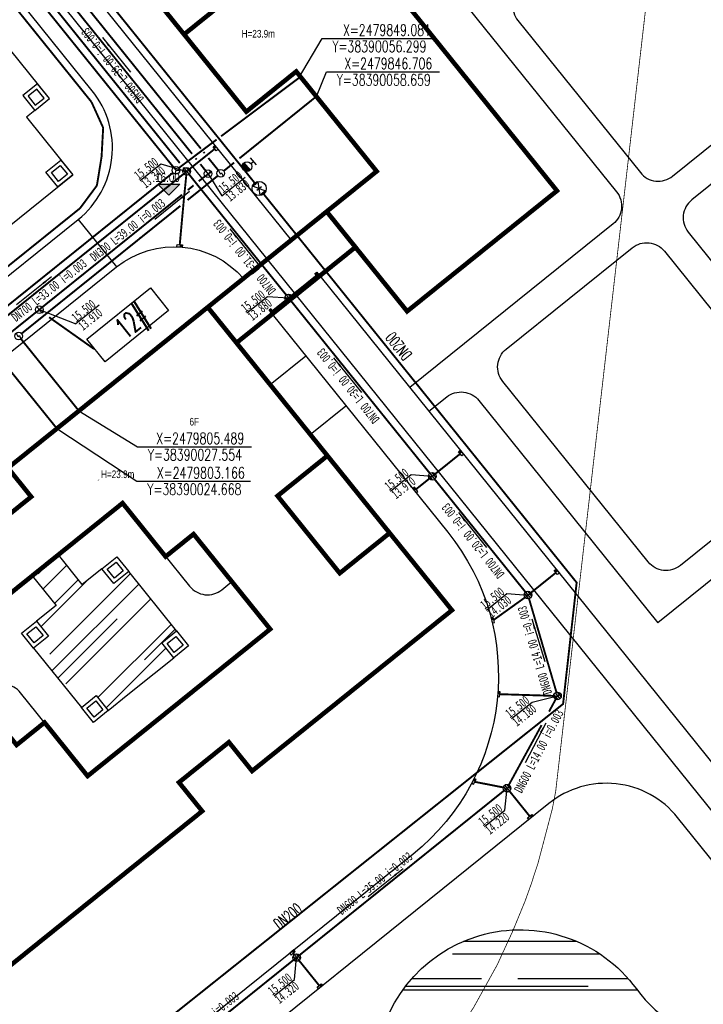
# Model space of a CAD drawing. Extents: x 38389316 to 38392219, y 2477539 to 2480586.
# Tile 31 of 43: x 38390020 to 38390109, y 2479728 to 2479857. Entities that reach past the tile are written whole.
import ezdxf
from ezdxf.enums import TextEntityAlignment as Align

# ---------------------------------------------------------------- set-up
doc = ezdxf.new("R2010")
doc.units = 0
doc.header["$LTSCALE"] = 1000
doc.header["$MEASUREMENT"] = 0
for name, pattern in [('CENTER2', [1.125, 0.75, -0.125, 0.125, -0.125]), ('DASH', [0.35, 0.25, -0.1]), ('PHANTOM2', [1.25, 0.625, -0.125, 0.125, -0.125, 0.125, -0.125])]:
    doc.linetypes.add(name, pattern=pattern)
doc.layers.get('0').update_dxf_attribs({"linetype": 'CONTINUOUS'})
for name, color, linetype in [('-给水标注', 60, 'CONTINUOUS'), ('000001', 2, 'CONTINUOUS'), ('DIM_ELEV', 8, 'CONTINUOUS'), ('DIM_污水', 3, 'CONTINUOUS'), ('JM_指标表', 7, 'CONTINUOUS'), ('PIPE-中水', 4, 'TG_GS'), ('PIPE-中水中', 3, 'TG_DL'), ('PIPE-中水高', 7, 'TG_DX'), ('PIPE-污水', 2, 'CONTINUOUS'), ('PIPE-给水', 6, 'TG_J'), ('PIPE-雨水', 9, 'CONTINUOUS'), ('TWT_COOR', 3, 'CONTINUOUS'), ('u-road', 4, 'CONTINUOUS'), ('VALVE_给水', 7, 'CONTINUOUS'), ('XG-电信井', 2, 'CONTINUOUS'), ('XG-电力井', 7, 'CONTINUOUS'), ('XG-雨水井', 2, 'CONTINUOUS'), ('国标钢筋混凝土化粪池', 4, 'CONTINUOUS'), ('建筑轮廓', 2, 'CONTINUOUS'), ('文字', 7, 'CONTINUOUS'), ('用地界线', 8, 'CONTINUOUS'), ('绿色屋顶', 114, 'CONTINUOUS'), ('路中线', 7, 'CENTER2'), ('道路', 33, 'CONTINUOUS'), ('雨水', 130, 'CONTINUOUS')]:
    doc.layers.add(name, color=color, linetype=linetype)
doc.styles.add('-宋体', font='txt', dxfattribs={"width": 0.8})
doc.styles.add('_HZTXT', font='txt.shx', dxfattribs={"width": 0.8, "bigfont": 'hztxt.shx'})
doc.styles.add('_TCH_DIM', font='SIMPLEX', dxfattribs={"bigfont": 'GBCBIG'})
doc.styles.add('DIM_FONT', font='SIMPLEX', dxfattribs={"width": 0.7, "bigfont": 'GBCBIG'})
doc.styles.add('TG_LINETYPE', font='SIMPLEX', dxfattribs={"width": 0.8, "height": 3, "bigfont": 'HZTXT'})
doc.styles.add('中等线体', font='txt', dxfattribs={"width": 0.8})
doc.styles.add('人防黑体', font='simhei.ttf', dxfattribs={"width": 0.7})
doc.linetypes.add('TG_DL', pattern='A,2,-0.6,["DL",TG_LINETYPE,S=0.1,R=0,X=-0.52,Y=-0.15],0', length=2.6)
doc.linetypes.add('TG_DX', pattern='A,2,-0.6,["DX",TG_LINETYPE,S=0.1,R=0,X=-0.52,Y=-0.15],0', length=2.6)
doc.linetypes.add('TG_GS', pattern='A,2,-0.6,["GS",TG_LINETYPE,S=0.1,R=0,X=-0.52,Y=-0.15],0', length=2.6)
doc.linetypes.add('TG_J', pattern='A,2,-0.3,["J",TG_LINETYPE,S=0.1,R=0,X=-0.23,Y=-0.15],0', length=2.3)
doc.linetypes.add('未加固陡坎', pattern='A,2,[150,AAA.SHX,S=0.5,R=0,X=0,Y=0.5],1e-11', length=2)

# ---------------------------------------------------------------- blocks, each defined once
blk = doc.blocks.new('排水雨水检修井')
for p, q in [((-1, 0), (1, 0)), ((0, -1), (0, 1))]:
    blk.add_line(p, q)
blk.add_circle((0, 0), 1)
blk = doc.blocks.new('雨水井')
for p, q in [((-1, 0), (1, 0)), ((-0.84, 0.55), (0.84, 0.55)), ((-0.84, -0.54), (0.84, -0.54))]:
    blk.add_line(p, q)
blk.add_lwpolyline([(0, -1), (0, 1)])
blk.add_circle((0, 0), 1)
blk = doc.blocks.new('电力井')
at = {"layer": 'XG-电力井'}
blk.add_lwpolyline([(0, 1), (-0.25, 0), (0.25, 0), (0, -1)], dxfattribs=at)
blk.add_circle((0, 0), 1, dxfattribs=at)
blk = doc.blocks.new('XG-电信井')
at = {"layer": 'XG-电信井'}
for p, q in [((498400.18, 2607050.43), (498399.38, 2607049.83)), ((498400.18, 2607051.43), (498400.18, 2607050.43)), ((498400.18, 2607050.43), (498400.98, 2607049.84))]:
    blk.add_line(p, q, dxfattribs=at)
blk.add_circle((498400.18, 2607050.43), 1, dxfattribs=at)
blk = doc.blocks.new('addddd')
at = {"layer": '-给水标注', "lineweight": -2}
blk.add_hatch(color=256, dxfattribs=at).paths.add_polyline_path([(471862.69, 2575704.54, 0.414214), (471863.7, 2575703.58, 0.414214), (471864.65, 2575704.58)])
at = {"layer": '-给水标注'}
for p, q in [((471864.6, 2575706.22), (471862.72, 2575706.22)), ((471863.66, 2575705.54), (471863.66, 2575706.22))]:
    blk.add_line(p, q, dxfattribs=at)
at = {"layer": '-给水标注', "lineweight": -2}
blk.add_line((471862.69, 2575704.54), (471864.65, 2575704.58), dxfattribs=at)
at = {"layer": '-给水标注', "color": 4, "ltscale": 5}
blk.add_circle((471863.67, 2575704.56), 0.981, dxfattribs=at)
blk = doc.blocks.new('$VALVE$00000296')
for points in [[(-125, 72), (-125, -72), (125, 72), (125, -72), (-125, 72)], [(0, 60), (0, -64)]]:
    blk.add_lwpolyline(points)
for p in [(-125, 0), (125, 0)]:
    blk.add_point(p)
blk = doc.blocks.new('_ARROW')
blk.add_solid([(0, 0), (-1, 0.1), (-1, -0.1)])
blk = doc.blocks.new('化粪池')
at = {"layer": '国标钢筋混凝土化粪池', "color": 4, "linetype": 'DASH', "ltscale": 5}
for p, q in [((39116.07, -4998.7), (39116.07, -4994.92)), ((39116.07, -4994.92), (39126.78, -4994.92)), ((39126.78, -4994.92), (39126.78, -4998.7)), ((39126.78, -4998.7), (39116.07, -4998.7))]:
    blk.add_line(p, q, dxfattribs=at)
at = {"layer": '国标钢筋混凝土化粪池', "color": 4, "ltscale": 5, "style": '_HZTXT', "width": 0.6}
blk.add_text('12#', height=2.7, rotation=0, dxfattribs=at).set_placement((39120.02, -4998.18))
blk = doc.blocks.new('hyvahavb')
at = {"layer": 'DIM_ELEV'}
blk.add_hatch(color=8, dxfattribs=at).paths.add_polyline_path([(-173.18, -4360.83), (-182.18, -4351.83), (-164.18, -4351.83)])
at = {"layer": 'DIM_ELEV', "color": 8}
for p, q in [((-173.18, -4360.83), (-182.18, -4351.83)), ((-182.18, -4351.83), (-164.18, -4351.83)), ((-173.18, -4360.83), (-164.18, -4351.83))]:
    blk.add_line(p, q, dxfattribs=at)
blk = doc.blocks.new('202210211F')
at = {"layer": '道路'}
h = blk.add_hatch(dxfattribs=at)
h.set_pattern_fill('AR-RROOF', color=8, scale=5, angle=45, style=0)
h.set_pattern_definition([(45, (38392595.5196, 2482422.002), (5.388154, 14.36841), [95.25, -12.7, 31.75, -6.35]), (45, (38392599.246, 2482430.219), (-10.462, 1.48174), [19.05, -2.0955, 38.1, -4.7625]), (45, (38392593.948, 2482428.0634), (20.34028, 26.357052), [50.8, -8.89, 25.4, -6.35])])
h.paths.add_polyline_path([(38392364.3, 2481860.33), (38392360.87, 2481857.57), (38392364, 2481853.68), (38392361.43, 2481851.61), (38392363, 2481849.66), (38392361.05, 2481848.09), (38392367.33, 2481840.3), (38392369.27, 2481841.87), (38392370.84, 2481839.92), (38392373.41, 2481841.99), (38392376.84, 2481844.75), (38392379.41, 2481846.82), (38392377.84, 2481848.77), (38392379.79, 2481850.34), (38392373.52, 2481858.13), (38392371.57, 2481856.56), (38392370, 2481858.5), (38392367.43, 2481856.44)])
h = blk.add_hatch(dxfattribs=at)
h.set_pattern_fill('AR-RROOF', color=8, scale=5, style=0)
h.set_pattern_definition([(0, (38392595.5196, 2482422.002), (13.97, 6.35), [95.25, -12.7, 31.75, -6.35]), (0, (38392603.965, 2482425.177), (-6.35, 8.4455), [19.05, -2.0955, 38.1, -4.7625]), (0, (38392598.6946, 2482427.399), (33.02, 4.2545), [50.8, -8.89, 25.4, -6.35])])
h.paths.add_polyline_path([(38392389.8, 2481771.55, 0.123405), (38392379.63, 2481764.74), (38392389.01, 2481753.09, -0.48459), (38392404.12, 2481754.58, 0.528217), (38392430.93, 2481759.11, -0.20002), (38392454.08, 2481780.46, 0.787845), (38392452.28, 2481796.21, -0.207547), (38392440.03, 2481803.41, 0.706448), (38392405.93, 2481793.28, -0.302174)])
at = {"layer": 'u-road', "color": 8, "flags": 128}
for points in [[(38392454.37, 2481964.04), (38392421.13, 2482005.33, 0.414213), (38392404.26, 2482007.15), (38392356.28, 2481968.52, 0.414213), (38392354.46, 2481951.65), (38392394.78, 2481901.56)], [(38392268.97, 2481843.03), (38392273.8, 2481837.03, 0.414214), (38392282.24, 2481836.12), (38392366.91, 2481904.29, 0.414214), (38392368.73, 2481921.16), (38392307.46, 2481997.26, 0.414214), (38392290.59, 2481999.08), (38392196.42, 2481923.27)], [(38392315.24, 2481844.72), (38392315.24, 2481844.72, -0.414214), (38392316.15, 2481853.15), (38392371.93, 2481898.05, -0.404482), (38392388.54, 2481896.54, -0.404482)], [(38392398.54, 2481896.89), (38392475.17, 2481801.7, 0.414215), (38392492.05, 2481799.88), (38392530.6, 2481830.92)], [(38392392.31, 2481891.87), (38392415.32, 2481863.28, -0.414213), (38392410.77, 2481821.1), (38392369.02, 2481787.49, -0.414214), (38392360.58, 2481788.4), (38392315.24, 2481844.72)], [(38392402.91, 2481735.82, 0.414215), (38392411.35, 2481734.91), (38392467.12, 2481779.81, 0.414212), (38392468.94, 2481796.68), (38392468.94, 2481796.68), (38392445.43, 2481825.89, 0.414214), (38392428.55, 2481827.72), (38392372.78, 2481782.82, 0.414213), (38392371.87, 2481774.38), (38392402.91, 2481735.82)]]:
    blk.add_lwpolyline(points, format="xyb", dxfattribs=at)
blk.add_lwpolyline([(38392366.91, 2481904.29), (38392371.93, 2481898.05)], dxfattribs=at)
at = {"layer": '建筑轮廓', "color": 8, "const_width": 0.6, "flags": 128}
for points in [[(38392387.31, 2481933.8), (38392380.77, 2481928.54), (38392388.92, 2481918.41), (38392395.46, 2481923.68), (38392406, 2481910.59), (38392399.45, 2481905.32), (38392409.99, 2481892.24), (38392429.62, 2481908.04), (38392408.55, 2481934.21)], [(38392380.77, 2481928.54), (38392372.61, 2481938.66)], [(38392407.7, 2481863.18), (38392399.55, 2481873.31)]]:
    blk.add_lwpolyline(points, dxfattribs=at)
for points in [[(38392383.87, 2481892.78), (38392387.64, 2481888.11), (38392403.22, 2481900.65), (38392399.45, 2481905.32)], [(38392383.87, 2481892.78), (38392399.55, 2481873.31), (38392393.01, 2481868.04), (38392401.16, 2481857.91), (38392407.7, 2481863.18), (38392415.86, 2481853.06), (38392389.68, 2481831.98), (38392386.64, 2481835.76), (38392380.1, 2481830.49), (38392383.14, 2481826.72), (38392356.97, 2481805.65), (38392341.29, 2481825.12), (38392347.83, 2481830.39), (38392339.68, 2481840.51), (38392333.14, 2481835.25), (38392324.99, 2481845.37), (38392351.16, 2481866.44), (38392354.2, 2481862.67), (38392360.74, 2481867.93), (38392357.7, 2481871.71)], [(38392372.71, 2481867.1), (38392378.35, 2481860.09), (38392382.01, 2481863.04), (38392392.05, 2481850.58), (38392368.13, 2481831.32), (38392362.49, 2481838.34), (38392358.83, 2481835.39), (38392348.8, 2481847.85)]]:
    blk.add_lwpolyline(points, close=True, dxfattribs=at)
at = {"layer": '用地界线', "color": 10, "linetype": 'PHANTOM2', "ltscale": 0.01, "const_width": 0.1, "flags": 128}
blk.add_lwpolyline([(38392235.26, 2482101.89), (38392270.9, 2482137.54), (38392306.54, 2482173.18), (38392373.95, 2482086.4), (38392424.95, 2482025.04), (38392448.56, 2481995.71), (38392438.61, 2481909.05), (38392429.45, 2481829.31), (38392429.01, 2481827.02), (38392427.12, 2481819.84), (38392426.6, 2481818.27), (38392426.26, 2481817.21), (38392425.43, 2481814.9), (38392423.82, 2481810.98), (38392421.79, 2481806.57), (38392418.72, 2481801.02), (38392414.83, 2481794.99), (38392410.53, 2481789.42), (38392405.59, 2481783.99), (38392398.87, 2481777.91), (38392396.95, 2481776.5), (38392345.95, 2481747.45), (38392111.41, 2481613.84), (38392109.01, 2481614.47), (38392106.98, 2481614.07), (38392098.15, 2481630.51), (38392116.12, 2481640.75), (38392101.21, 2481666.92), (38392135.86, 2481778.66), (38392136.38, 2481780.34), (38392181.47, 2481804.15), (38392192.72, 2481840.56), (38392168.94, 2481885.6), (38392177.65, 2481913.84), (38392177.59, 2481914.99), (38392183.13, 2481932.94), (38392184.52, 2481931.77), (38392189.13, 2481946.8), (38392199.95, 2481981.77), (38392198.7, 2481982.12), (38392198.34, 2481982.25), (38392199.41, 2481985.72), (38392202.06, 2481994.32)], close=True, dxfattribs=at)
at = {"layer": '路中线', "color": 8, "linetype": 'DASH', "ltscale": 4, "flags": 128}
blk.add_lwpolyline([(38392314.58, 2482162.83), (38392249.64, 2482110.54, 0.414213), (38392246.3, 2482079.61), (38392550.2, 2481702.13)], format="xyb", dxfattribs=at)
blk.add_lwpolyline([(38392242.92, 2481799.33), (38392381.88, 2481911.2)], dxfattribs=at)
at = {"layer": '道路', "color": 8, "flags": 128}
for points in [[(38392438.48, 2481950.61), (38392416.98, 2481933.3), (38392437.43, 2481907.91, -0.414214), (38392436.97, 2481903.69), (38392410.33, 2481882.24)], [(38392440.99, 2481947.49), (38392424.94, 2481934.58, 0.414214), (38392424.49, 2481930.36), (38392440.54, 2481910.42, 0.414214), (38392444.76, 2481909.96), (38392460.81, 2481922.88)], [(38392463.31, 2481919.76), (38392447.27, 2481906.84, 0.414214), (38392446.81, 2481902.63), (38392470.27, 2481873.49), (38392442.85, 2481851.42)], [(38392422.51, 2481883.06, -0.414214), (38392422.97, 2481887.28), (38392439.48, 2481900.57, -0.414214), (38392443.7, 2481900.12), (38392462.76, 2481876.44, -0.414214), (38392462.31, 2481872.22), (38392445.79, 2481858.93, -0.414214), (38392441.57, 2481859.38), (38392422.51, 2481883.06)], [(38392412.84, 2481879.13), (38392415.18, 2481881.01, -0.414214), (38392419.39, 2481880.55), (38392442.85, 2481851.42)], [(38392374.59, 2481864.77), (38392381.49, 2481856.2, 0.414214), (38392385.71, 2481855.74), (38392387.03, 2481856.81)], [(38392366.25, 2481833.66), (38392359.35, 2481842.23, 0.414214), (38392355.14, 2481842.69), (38392353.81, 2481841.62)], [(38392379.63, 2481764.74, -0.123405), (38392389.8, 2481771.55, 0.302174), (38392405.93, 2481793.28, -0.706448), (38392440.03, 2481803.41, 0.207547), (38392452.28, 2481796.21, -0.787845), (38392454.08, 2481780.46, 0.20002), (38392430.93, 2481759.11, -0.528217), (38392404.12, 2481754.58, 0.48459), (38392389.01, 2481753.09, 0.48459)]]:
    blk.add_lwpolyline(points, format="xyb", dxfattribs=at)
for points in [[(38392363.14, 2481920.13), (38392342.13, 2481946.22)], [(38392361.2, 2481918.56), (38392360.11, 2481917.68), (38392366.19, 2481910.13)], [(38392356.45, 2481902.29), (38392366.19, 2481910.13)], [(38392392.03, 2481882.65), (38392396.7, 2481886.42)], [(38392397.29, 2481876.11), (38392401.97, 2481879.87)]]:
    blk.add_lwpolyline(points, dxfattribs=at)
for points in [[(38392361.2, 2481918.56), (38392363.14, 2481920.13), (38392361.58, 2481922.07), (38392359.63, 2481920.51)], [(38392361.27, 2481919.26), (38392362.44, 2481920.2), (38392361.5, 2481921.37), (38392360.33, 2481920.43)], [(38392362.67, 2481910.5), (38392364.62, 2481912.07), (38392366.19, 2481910.13), (38392364.24, 2481908.56)], [(38392363.38, 2481910.43), (38392364.55, 2481911.37), (38392365.49, 2481910.2), (38392364.32, 2481909.26)], [(38392364.3, 2481860.33), (38392360.87, 2481857.57), (38392364, 2481853.68), (38392361.43, 2481851.61), (38392363, 2481849.66), (38392361.05, 2481848.09), (38392367.33, 2481840.3), (38392369.27, 2481841.87), (38392370.84, 2481839.92), (38392373.41, 2481841.99), (38392373.41, 2481841.99), (38392373.41, 2481841.99), (38392376.84, 2481844.75), (38392379.41, 2481846.82), (38392377.84, 2481848.77), (38392379.79, 2481850.34), (38392373.52, 2481858.13), (38392371.57, 2481856.56), (38392370, 2481858.5), (38392367.43, 2481856.44)], [(38392370, 2481858.5), (38392371.95, 2481860.07), (38392373.52, 2481858.13), (38392371.57, 2481856.56)], [(38392370.7, 2481858.43), (38392371.87, 2481859.37), (38392372.81, 2481858.2), (38392371.65, 2481857.26)], [(38392359.49, 2481850.04), (38392361.43, 2481851.61), (38392363, 2481849.66), (38392361.05, 2481848.09)], [(38392360.19, 2481849.96), (38392361.36, 2481850.9), (38392362.3, 2481849.74), (38392361.13, 2481848.79)], [(38392377.84, 2481848.77), (38392379.79, 2481850.34), (38392381.36, 2481848.39), (38392379.41, 2481846.82)], [(38392378.54, 2481848.69), (38392379.71, 2481849.63), (38392380.65, 2481848.46), (38392379.48, 2481847.52)], [(38392367.33, 2481840.3), (38392369.27, 2481841.87), (38392370.84, 2481839.92), (38392368.89, 2481838.36)], [(38392368.03, 2481840.23), (38392369.2, 2481841.17), (38392370.14, 2481840), (38392368.97, 2481839.06)]]:
    blk.add_lwpolyline(points, close=True, dxfattribs=at)
at = {"layer": 'DIM_ELEV', "color": 8, "xscale": 0.16, "yscale": 0.16, "zscale": 0.16}
blk.add_blockref('hyvahavb', (38392406.46, 2482605.21), dxfattribs=at)
at = {"layer": 'DIM_ELEV', "color": 8, "style": '-宋体', "width": 0.8}
blk.add_text('16.00', height=1.2, dxfattribs=at).set_placement((38392376.99, 2481909.19))
at = {"layer": '文字', "color": 8, "style": '中等线体', "width": 0.8}
for s, p in [('H=23.9m', (38392388.31, 2481928.13)), ('6F', (38392381.48, 2481877.27)), ('H=23.9m', (38392369.89, 2481870.38))]:
    blk.add_text(s, height=1, rotation=360, dxfattribs=at).set_placement(p)

msp = doc.modelspace()

# ---------------------------------------------------------------- hatches: boundary and pattern name
at = {"layer": 'PIPE-中水'}
for points in [[(38390023.75, 2479852.76), (38390023.84, 2479852.83), (38390023.85, 2479852.82)], [(38390023.75, 2479852.76), (38390023.86, 2479852.81), (38390023.85, 2479852.82)], [(38390030.73, 2479842.6), (38390030.84, 2479842.65), (38390030.86, 2479842.62)], [(38390030.73, 2479842.6), (38390030.85, 2479842.59), (38390030.86, 2479842.62)], [(38390035.98, 2479832.01), (38390036.11, 2479832), (38390035.86, 2479832.03)], [(38390035.98, 2479832.01), (38390036.11, 2479832), (38390035.86, 2479832.03)], [(38390035.37, 2479828.25), (38390035.47, 2479828.17), (38390035.49, 2479828.2)], [(38390035.37, 2479828.25), (38390035.49, 2479828.23), (38390035.49, 2479828.2)], [(38390033.15, 2479825.27), (38390033.23, 2479825.18), (38390033.24, 2479825.19)], [(38390033.15, 2479825.27), (38390033.25, 2479825.2), (38390033.24, 2479825.19)]]:
    msp.add_hatch(color=256, dxfattribs=at).paths.add_polyline_path(points)
at = {"layer": 'PIPE-给水'}
for points in [[(38390092.76, 2479782.98), (38390092.86, 2479783.06), (38390092.89, 2479783.02)], [(38390092.76, 2479782.98), (38390092.89, 2479782.96), (38390092.89, 2479783.02)], [(38390090.98, 2479767.07), (38390091.06, 2479766.97), (38390091.1, 2479767.01)], [(38390090.98, 2479767.07), (38390091.1, 2479767.06), (38390091.1, 2479767.01)]]:
    msp.add_hatch(color=256, dxfattribs=at).paths.add_polyline_path(points)
at = {"layer": 'PIPE-雨水'}
msp.add_hatch(color=256, dxfattribs=at).paths.add_polyline_path([(38390041.31, 2479833.31), (38390041.19, 2479833.32), (38390041.44, 2479833.29)])
msp.add_hatch(color=256, dxfattribs=at).paths.add_polyline_path([(38390041.31, 2479833.31), (38390041.19, 2479833.32), (38390041.44, 2479833.29)])
at = {"layer": 'XG-雨水井'}
for points in [[(38390045.34, 2479840.28), (38390045.34, 2479840.28), (38390045.56, 2479840.01), (38390045.34, 2479839.83), (38390045.12, 2479840.1), (38390045.12, 2479840.1)], [(38390041.09, 2479826.97), (38390041.09, 2479826.97), (38390040.75, 2479826.98), (38390040.76, 2479827.27), (38390041.11, 2479827.26), (38390041.11, 2479827.26)], [(38390058.7, 2479823.69), (38390058.7, 2479823.69), (38390058.92, 2479823.42), (38390058.69, 2479823.24), (38390058.48, 2479823.51), (38390058.48, 2479823.51)], [(38390052.48, 2479818.67), (38390052.48, 2479818.66), (38390052.69, 2479818.4), (38390052.92, 2479818.58), (38390052.7, 2479818.85), (38390052.7, 2479818.85)], [(38390077.51, 2479800.32), (38390077.51, 2479800.32), (38390077.73, 2479800.05), (38390077.51, 2479799.87), (38390077.29, 2479800.14), (38390077.29, 2479800.14)], [(38390071.29, 2479795.3), (38390071.29, 2479795.3), (38390071.51, 2479795.03), (38390071.73, 2479795.21), (38390071.51, 2479795.48), (38390071.51, 2479795.48)], [(38390090.06, 2479784.74), (38390090.06, 2479784.74), (38390090.27, 2479784.48), (38390090.05, 2479784.29), (38390089.83, 2479784.56), (38390089.83, 2479784.56)], [(38390081.55, 2479778.37), (38390081.55, 2479778.37), (38390081.63, 2479778.03), (38390081.91, 2479778.1), (38390081.83, 2479778.44), (38390081.83, 2479778.44)], [(38390082.46, 2479768.71), (38390082.46, 2479768.71), (38390082.42, 2479768.37), (38390082.71, 2479768.34), (38390082.75, 2479768.68), (38390082.75, 2479768.68)], [(38390079.33, 2479757.3), (38390079.33, 2479757.3), (38390079.17, 2479756.99), (38390079.42, 2479756.86), (38390079.58, 2479757.16), (38390079.58, 2479757.17)], [(38390087.05, 2479752.35), (38390087.05, 2479752.35), (38390086.78, 2479752.14), (38390086.6, 2479752.36), (38390086.87, 2479752.58), (38390086.87, 2479752.58)], [(38390055.71, 2479734.82), (38390055.71, 2479734.82), (38390055.44, 2479734.6), (38390055.62, 2479734.38), (38390055.89, 2479734.6), (38390055.89, 2479734.6)], [(38390059.48, 2479730.16), (38390059.48, 2479730.16), (38390059.21, 2479729.94), (38390059.03, 2479730.16), (38390059.3, 2479730.38), (38390059.3, 2479730.38)]]:
    msp.add_hatch(color=256, dxfattribs=at).paths.add_polyline_path(points)

# ---------------------------------------------------------------- linework, layer by layer
at = {"color": 2}
for p, q in [((38390044.48, 2479836.57), (38390046.28, 2479833.67)), ((38390046.28, 2479833.67), (38390049.32, 2479836.14)), ((38390030.21, 2479819.33), (38390027.15, 2479816.89)), ((38390022.36, 2479818.76), (38390027.15, 2479816.89))]:
    msp.add_line(p, q, dxfattribs=at)
at = {"layer": 'DIM_污水', "color": 2}
for p, q in [((38390030.63, 2479854.45, 7.5), (38390034.31, 2479849.87, 7.5)), ((38390042.05, 2479834.25, 7.5), (38390037.48, 2479830.57, 7.5))]:
    msp.add_line(p, q, dxfattribs=at)
at = {"layer": 'DIM_污水', "color": 8}
for p, q in [((38390035.59, 2479835.7), (38390038.28, 2479837.87)), ((38390038.28, 2479837.87), (38390041.67, 2479836.88)), ((38390047.32, 2479829.34, 7.5), (38390051, 2479824.77, 7.5)), ((38390023.94, 2479823.07), (38390019.37, 2479819.39)), ((38390049.57, 2479818.33), (38390052.27, 2479820.5)), ((38390052.27, 2479820.5), (38390055.02, 2479820.29)), ((38390060.91, 2479812.46, 7.5), (38390064.59, 2479807.88, 7.5)), ((38390068.38, 2479794.96), (38390071.08, 2479797.13)), ((38390071.08, 2479797.13), (38390073.84, 2479796.92)), ((38390077.26, 2479792.15, 7.5), (38390080.94, 2479787.58, 7.5)), ((38390080.93, 2479779.38), (38390083.62, 2479781.56)), ((38390083.62, 2479781.56), (38390086.38, 2479781.34)), ((38390086.87, 2479778.25), (38390088.58, 2479772.64)), ((38390084.21, 2479765.15), (38390086.91, 2479767.32)), ((38390086.91, 2479767.32), (38390090.25, 2479768.12)), ((38390088.7, 2479764.57), (38390086.03, 2479759.35)), ((38390083.37, 2479753.16), (38390083.64, 2479756.03)), ((38390080.68, 2479750.99), (38390083.37, 2479753.16)), ((38390070.01, 2479745.47, 7.5), (38390065.44, 2479741.79, 7.5)), ((38390055.8, 2479730.96), (38390056.07, 2479733.83)), ((38390053.11, 2479728.79), (38390055.8, 2479730.96))]:
    msp.add_line(p, q, dxfattribs=at)
at = {"layer": 'JM_指标表'}
msp.add_circle((38390051.17, 2479834.64), 0.931, dxfattribs=at)
at = {"layer": 'PIPE-中水', "ltscale": 0.0025, "const_width": 0.25}
for points in [[(38390029.2, 2479845.98), (38390001.11, 2479880.87)], [(38390030.73, 2479842.6), (38390029.2, 2479845.98)], [(38390030.52, 2479838.79), (38390030.73, 2479842.6)], [(38390029.91, 2479835.03), (38390030.52, 2479838.79)], [(38390027.7, 2479832.05), (38390029.91, 2479835.03)], [(38389949.82, 2479769.35), (38390027.7, 2479832.05)]]:
    msp.add_lwpolyline(points, dxfattribs=at)
at = {"layer": 'PIPE-中水中', "ltscale": 0.0025, "const_width": 0.25}
for points in [[(38390043.53, 2479839.86), (38390020.24, 2479868.8)], [(38390048.58, 2479838.59), (38390058.66, 2479846.71)], [(38390044.02, 2479839.26), (38390043.88, 2479839.44)], [(38390045.82, 2479837.02), (38390044.51, 2479838.64)], [(38390046.53, 2479836.94), (38390047.88, 2479838.03)], [(38390041.78, 2479833.12), (38390045.75, 2479836.31)], [(38390020.04, 2479815.62), (38390040.85, 2479832.37)], [(38390027.55, 2479805.49), (38390019.97, 2479814.91)]]:
    msp.add_lwpolyline(points, dxfattribs=at)
at = {"layer": 'PIPE-中水高', "ltscale": 0.0025, "const_width": 0.25}
for points in [[(38390039.95, 2479837.42), (38390016.93, 2479866.01)], [(38390046.18, 2479841.49), (38390056.58, 2479849.29)], [(38390040.65, 2479837.34), (38390045.59, 2479841.05)], [(38390015.9, 2479817.41), (38390039.87, 2479836.71)], [(38390014.57, 2479815.71), (38390024.67, 2479803.17)], [(38390030.09, 2479796.44), (38390030.12, 2479796.39)]]:
    msp.add_lwpolyline(points, dxfattribs=at)
at = {"layer": 'PIPE-污水', "const_width": 0.25}
for points in [[(38390042.38, 2479839.18), (38390020.52, 2479866.33)], [(38390042.98, 2479838.44), (38390042.84, 2479838.6)], [(38390044.16, 2479836.96), (38390043.46, 2479837.84)], [(38390043.25, 2479835.59), (38390044.09, 2479836.26)], [(38390041.81, 2479834.43), (38390042.58, 2479835.05)], [(38390022.75, 2479819.08), (38390041.07, 2479833.83)], [(38390017.78, 2479815.08), (38390021.97, 2479818.45)], [(38390022.75, 2479818.46), (38390022.9, 2479818.34)], [(38390023.64, 2479817.77), (38390029.52, 2479813.61)]]:
    msp.add_lwpolyline(points, dxfattribs=at)
at = {"layer": 'PIPE-给水', "const_width": 0.25}
for points in [[(38390048.71, 2479837.69), (38390013.69, 2479881.18)], [(38390050.7, 2479835.22), (38390048.71, 2479837.69)], [(38390092.76, 2479782.98), (38390051.64, 2479834.05)], [(38390090.98, 2479767.07), (38390092.76, 2479782.98)], [(38390005.58, 2479698.96), (38390090.98, 2479767.07)]]:
    msp.add_lwpolyline(points, dxfattribs=at)
msp.add_lwpolyline([(38390051.17, 2479834.64), (38390051.17, 2479834.64)], close=True, dxfattribs=at)
at = {"layer": 'PIPE-雨水', "const_width": 0.25}
for points in [[(38390040.77, 2479837.98), (38390017.71, 2479866.63)], [(38390042.05, 2479837.19), (38390045.34, 2479839.83)], [(38390041.35, 2479837.27), (38390041.23, 2479837.41)], [(38390016.59, 2479816.69), (38390041.28, 2479836.56)], [(38390041.62, 2479836.38), (38390041.31, 2479833.31)], [(38390054.71, 2479820.68), (38390041.98, 2479836.49)], [(38390043.27, 2479834.88), (38390041.98, 2479836.49)], [(38390041.31, 2479833.31), (38390040.76, 2479827.27)], [(38390055.41, 2479820.6), (38390058.69, 2479823.24)], [(38390054.63, 2479819.97), (38390052.91, 2479818.59)], [(38390073.52, 2479797.31), (38390055.34, 2479819.9)], [(38390074.23, 2479797.23), (38390077.51, 2479799.87)], [(38390073.45, 2479796.6), (38390071.72, 2479795.22)], [(38390086.06, 2479781.73), (38390074.15, 2479796.53)], [(38390086.77, 2479781.65), (38390090.05, 2479784.29)], [(38390085.99, 2479781.03), (38390081.91, 2479778.1)], [(38390090.11, 2479768.6), (38390086.52, 2479780.86)], [(38390089.75, 2479768.13), (38390082.71, 2479768.35)], [(38390089.14, 2479766.07), (38390090.01, 2479767.68)], [(38390083.88, 2479756.47), (38390088.16, 2479764.29)], [(38390083.15, 2479756.13), (38390079.42, 2479756.86)], [(38390056.46, 2479734.15), (38390083.26, 2479755.72)], [(38390083.96, 2479755.64), (38390086.6, 2479752.36)], [(38390055.76, 2479734.22), (38390055.63, 2479734.39)], [(38390033.09, 2479715.33), (38390055.68, 2479733.52)], [(38390056.39, 2479733.44), (38390059.03, 2479730.16)]]:
    msp.add_lwpolyline(points, dxfattribs=at)
at = {"layer": 'TWT_COOR', "color": 3}
for p, q in [((38390056.3, 2479849.08), (38390059.4, 2479854.32)), ((38390059.4, 2479854.32), (38390074.2, 2479854.32)), ((38390058.66, 2479846.71), (38390059.98, 2479849.93)), ((38390059.98, 2479849.93), (38390074.77, 2479849.93)), ((38390027.55, 2479805.49), (38390035.24, 2479800.79)), ((38390024.67, 2479803.17), (38390035.16, 2479796.27)), ((38390035.24, 2479800.79), (38390050.14, 2479800.79)), ((38390035.16, 2479796.27), (38390050.01, 2479796.27))]:
    msp.add_line(p, q, dxfattribs=at)
at = {"layer": 'XG-雨水井'}
for points in [[(38390045.12, 2479840.1), (38390045.34, 2479840.28), (38390045.34, 2479840.28), (38390045.78, 2479839.74), (38390045.55, 2479839.56), (38390045.12, 2479840.1)], [(38390041.11, 2479827.26), (38390041.09, 2479826.97), (38390041.09, 2479826.97), (38390040.4, 2479827), (38390040.42, 2479827.29), (38390041.11, 2479827.26)], [(38390058.48, 2479823.51), (38390058.7, 2479823.69), (38390058.7, 2479823.69), (38390059.13, 2479823.15), (38390058.91, 2479822.97), (38390058.48, 2479823.51)], [(38390052.7, 2479818.85), (38390052.48, 2479818.67), (38390052.48, 2479818.66), (38390052.91, 2479818.13), (38390053.13, 2479818.31), (38390052.7, 2479818.85)], [(38390077.29, 2479800.14), (38390077.51, 2479800.32), (38390077.51, 2479800.32), (38390077.95, 2479799.78), (38390077.72, 2479799.6), (38390077.29, 2479800.14)], [(38390071.51, 2479795.48), (38390071.29, 2479795.3), (38390071.29, 2479795.3), (38390071.72, 2479794.76), (38390071.95, 2479794.94), (38390071.51, 2479795.48)], [(38390089.83, 2479784.56), (38390090.06, 2479784.74), (38390090.06, 2479784.74), (38390090.49, 2479784.21), (38390090.27, 2479784.03), (38390089.83, 2479784.56)], [(38390081.83, 2479778.44), (38390081.55, 2479778.37), (38390081.55, 2479778.37), (38390081.71, 2479777.7), (38390081.99, 2479777.77), (38390081.83, 2479778.44)], [(38390082.75, 2479768.68), (38390082.46, 2479768.71), (38390082.46, 2479768.71), (38390082.39, 2479768.03), (38390082.67, 2479768), (38390082.75, 2479768.68)], [(38390079.58, 2479757.17), (38390079.33, 2479757.3), (38390079.33, 2479757.3), (38390079.01, 2479756.68), (38390079.26, 2479756.55), (38390079.58, 2479757.16)], [(38390086.87, 2479752.58), (38390087.05, 2479752.35), (38390087.05, 2479752.35), (38390086.51, 2479751.92), (38390086.33, 2479752.14), (38390086.87, 2479752.58)], [(38390055.89, 2479734.6), (38390055.71, 2479734.82), (38390055.71, 2479734.82), (38390055.17, 2479734.39), (38390055.35, 2479734.16), (38390055.89, 2479734.6)], [(38390059.3, 2479730.38), (38390059.48, 2479730.16), (38390059.48, 2479730.16), (38390058.94, 2479729.72), (38390058.76, 2479729.95), (38390059.3, 2479730.38)]]:
    msp.add_lwpolyline(points, close=True, dxfattribs=at)

# ---------------------------------------------------------------- block references
msp.add_blockref('202210211F', (-2339.44, -2073.7))
at = {"xscale": 0.5, "yscale": 0.5, "zscale": 0.5, "rotation": 38.83661932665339}
for name, p in [('XG-电信井', (39013371.99, 1308198.76)), ('电力井', (38390046.14, 2479836.63)), ('电力井', (38390019.65, 2479815.3))]:
    msp.add_blockref(name, p, dxfattribs=at)
at = {"rotation": 38.92154451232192}
msp.add_blockref('化粪池', (38356457.94, 2459126.07), dxfattribs=at)
at = {"layer": 'DIM_污水', "color": 2, "xscale": 1.389713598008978, "yscale": 1.389713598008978, "zscale": 1.389713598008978}
for p, rotation in [((38390030.63, 2479854.45, 7.5), 128.8366193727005), ((38390042.05, 2479834.25, 7.5), 38.83661932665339)]:
    msp.add_blockref('_ARROW', p, dxfattribs=dict(at, rotation=rotation))
at = {"layer": 'DIM_污水', "color": 8}
for p, xscale, yscale, zscale, rotation in [((38390047.32, 2479829.34, 7.5), 1.389713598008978, 1.389713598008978, 1.389713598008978, 128.8366193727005), ((38390023.94, 2479823.07), 1.389713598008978, 1.389713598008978, 1.389713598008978, 38.83661932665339), ((38390060.91, 2479812.46, 7.5), 1.389713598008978, 1.389713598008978, 1.389713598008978, 128.8366193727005), ((38390077.26, 2479792.15, 7.5), 1.389713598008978, 1.389713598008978, 1.389713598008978, 128.8366193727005), ((38390086.87, 2479778.25), 1.389713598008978, 1.389713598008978, 1.389713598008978, 106.9563748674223), ((38390088.7, 2479764.57), 1.389713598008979, 1.389713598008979, 1.389713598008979, 62.88089099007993), ((38390070.01, 2479745.47, 7.5), 1.389713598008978, 1.389713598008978, 1.389713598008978, 38.83661932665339)]:
    msp.add_blockref('_ARROW', p, dxfattribs=dict(at, xscale=xscale, yscale=yscale, zscale=zscale, rotation=rotation))
at = {"layer": 'VALVE_给水', "xscale": -0.006000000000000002, "yscale": 0.005999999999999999, "zscale": 0.006, "rotation": 308.8366193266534}
msp.add_blockref('$VALVE$00000296', (38390051.17, 2479834.64), dxfattribs=at)
at = {"layer": 'XG-雨水井', "color": 8, "xscale": 0.4999995, "yscale": 0.4999995, "zscale": 0.4999995, "rotation": 308.8366193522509}
for p in [(38390041.67, 2479836.88), (38390055.02, 2479820.29), (38390073.84, 2479796.92), (38390086.38, 2479781.34), (38390090.25, 2479768.12), (38390083.64, 2479756.03), (38390056.07, 2479733.83)]:
    msp.add_blockref('雨水井', p, dxfattribs=at)
at = {"layer": '绿色屋顶', "color": 8, "xscale": 0.6499999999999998, "yscale": 0.6499999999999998, "zscale": 0.6499999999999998, "rotation": 308.8366193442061}
msp.add_blockref('addddd', (36893607.25, 1668847.67), dxfattribs=at)
at = {"layer": '雨水', "linetype": '未加固陡坎', "xscale": 0.4999994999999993, "yscale": 0.4999994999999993, "zscale": 0.4999994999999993, "rotation": 38.83661932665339}
for p in [(38390044.48, 2479836.57), (38390022.36, 2479818.76)]:
    msp.add_blockref('排水雨水检修井', p, dxfattribs=at)

# ---------------------------------------------------------------- texts
at = {"color": 2, "style": '人防黑体', "width": 0.7}
for s, rotation, p in [('15.500', 38.8261, (38390047.4, 2479835.52, 70.44)), ('13.830', 38.8261, (38390048.33, 2479834.4, 70.44)), ('15.500', 38.8471, (38390028.16, 2479818.63, 70.44)), ('13.910', 38.8471, (38390029.06, 2479817.49, 70.44))]:
    msp.add_text(s, height=1.2, rotation=rotation, dxfattribs=at).set_placement(p, align=Align.MIDDLE)
at = {"layer": '000001', "style": 'DIM_FONT', "width": 0.6}
for rotation, p in [(128.8366, (38390068.86, 2479813.5, 0)), (38.8366, (38390054.45, 2479739.83, 0))]:
    msp.add_text('DN200', height=1.5, rotation=rotation, dxfattribs=at).set_placement(p, align=Align.TOP_CENTER)
at = {"layer": 'DIM_污水', "color": 2, "style": '人防黑体', "width": 0.7}
for s, height, rotation, p in [('DN300 L=39.00 i=0.003', 1.2, 128.5001, (38390036.14, 2479846.45)), ('W26', 0.4, 38.8527, (38390044.4, 2479836.21, 0)), ('DN300 L=39.00 i=0.003', 1.2, 38.5001, (38390029.61, 2479825.02)), ('W25', 0.4, 38.8527, (38390022.28, 2479818.4, 0))]:
    msp.add_text(s, height=height, rotation=rotation, dxfattribs=at).set_placement(p)
at = {"layer": 'DIM_污水', "color": 8, "style": '人防黑体', "width": 0.7}
for s, p in [('15.500', (38390036.36, 2479837.26, 70.44)), ('13.340', (38390037.28, 2479836.14, 70.44)), ('15.500', (38390050.35, 2479819.89, 70.44)), ('13.880', (38390051.26, 2479818.77, 70.44)), ('15.500', (38390069.16, 2479796.52, 70.44)), ('13.970', (38390070.08, 2479795.4, 70.44)), ('15.500', (38390081.7, 2479780.94, 70.44)), ('14.030', (38390082.62, 2479779.82, 70.44)), ('15.500', (38390084.99, 2479766.71, 70.44)), ('14.180', (38390085.91, 2479765.59, 70.44)), ('15.500', (38390081.45, 2479752.55, 70.44)), ('14.220', (38390082.37, 2479751.42, 70.44)), ('15.500', (38390053.88, 2479730.35, 70.44)), ('14.320', (38390054.8, 2479729.23, 70.44))]:
    msp.add_text(s, height=1.2, rotation=38.5759, dxfattribs=at).set_placement(p, align=Align.MIDDLE)
at = {"layer": 'DIM_污水', "color": 9, "style": '人防黑体', "width": 0.7}
for s, p in [('Y54', (38390041.56, 2479836.52, 0)), ('Y53', (38390054.91, 2479819.93, 0)), ('Y52', (38390073.73, 2479796.56, 0)), ('Y51', (38390086.27, 2479780.99, 0)), ('Y50', (38390090.14, 2479767.76, 0)), ('Y49', (38390083.54, 2479755.68, 0)), ('Y48', (38390055.96, 2479733.48, 0))]:
    msp.add_text(s, height=0.4, rotation=38.8261, dxfattribs=at).set_placement(p)
at = {"layer": 'DIM_污水', "color": 8, "style": '人防黑体', "width": 0.7}
for s, rotation, p in [('DN700 L=31.00 i=0.003', 128.5001, (38390053.43, 2479821.32)), ('DN700 L=33.00 i=0.003', 38.5001, (38390019.32, 2479817.11, -7.5)), ('DN700 L=30.00 i=0.003', 128.5001, (38390067.02, 2479804.44)), ('DN700 L=20.00 i=0.003', 128.5001, (38390083.37, 2479784.13)), ('DN600 L=14.00 i=0.003', 106.6198, (38390089.55, 2479768.53, -7.5)), ('DN600 L=14.00 i=0.003', 62.5443, (38390085.57, 2479755.29)), ('DN600 L=35.00 i=0.003', 38.5001, (38390061.99, 2479739.36)), ('DN600 L=30.00 i=0.003', 38.5001, (38390039.25, 2479721.05))]:
    msp.add_text(s, height=1.2, rotation=rotation, dxfattribs=at).set_placement(p)
at = {"layer": 'TWT_COOR', "color": 7, "style": '_TCH_DIM', "width": 0.705882}
for s, p in [('X=2479849.081', (38390062.15, 2479854.67)), ('Y=38390056.299', (38390060.75, 2479852.52)), ('X=2479846.706', (38390062.32, 2479850.28)), ('Y=38390058.659', (38390061.32, 2479848.13)), ('X=2479805.489', (38390037.69, 2479801.14)), ('Y=38390027.554', (38390036.59, 2479798.99)), ('X=2479803.166', (38390037.76, 2479796.62)), ('Y=38390024.668', (38390036.51, 2479794.47))]:
    msp.add_text(s, height=1.4875, dxfattribs=at).set_placement(p)

doc.saveas('drawing.dxf')
